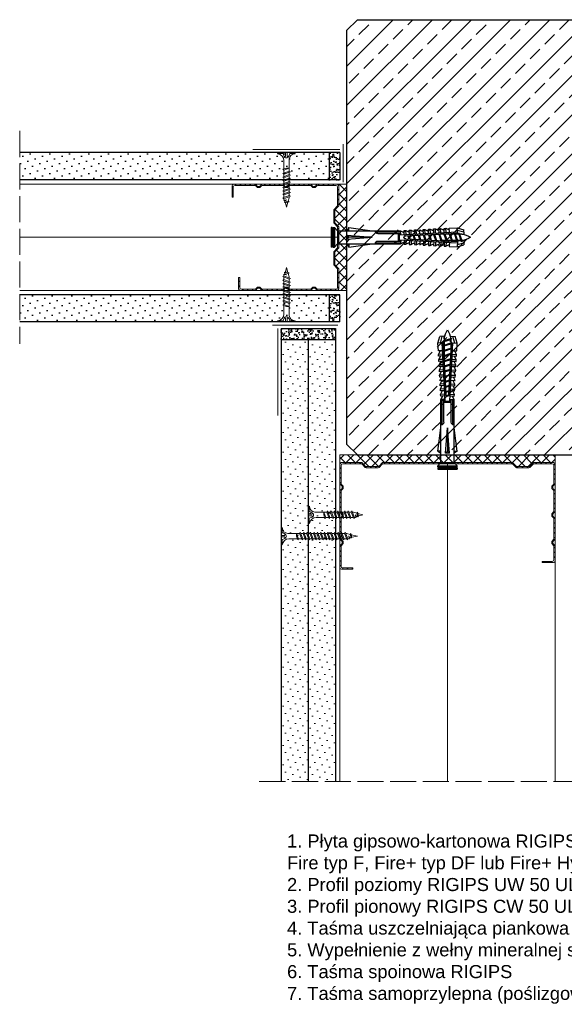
# Model space of a CAD drawing. Header units: millimetres. Extents: x 1245 to 3300, y 237 to 1534.
# Tile 4 of 16: x 1245 to 1495, y 1072 to 1524. Entities that reach past the tile are written whole.
import ezdxf

# ---------------------------------------------------------------- set-up
doc = ezdxf.new("R2010")
doc.units = ezdxf.units.MM
doc.linetypes.add('ACAD_ISO02W100', pattern=[15, 12, -3])
for name, color, linetype, lineweight in [('_ISOVER WELNA', 7, 'BATTING', 9), ('_RIGIPS AKCESORIA', 7, 'Continuous', 18), ('_RIGIPS G-K', 7, 'Continuous', 25), ('_RIGIPS PROFIL', 7, 'Continuous', 18), ('KRESKOWANIE', 7, 'Continuous', 9), ('PRZERYWANA', 7, 'ACAD_ISO02W100', 9)]:
    doc.layers.add(name, color=color, linetype=linetype, lineweight=lineweight)
doc.styles.get("Standard").update_dxf_attribs({"font": 'arial.ttf'})
doc.linetypes.add('BATTING', pattern='A,0.00254,-2.54,[134,ltypeshp.shx,S=2.54,R=0,X=-2.54,Y=0],-5.08,[134,ltypeshp.shx,S=2.54,R=180,X=2.54,Y=0],-2.54', length=10.16254)

# ---------------------------------------------------------------- blocks, each defined once
blk = doc.blocks.new('TN 25')
at = {"layer": '_RIGIPS AKCESORIA'}
for p, q in [((0, -0.84), (0, 7.16)), ((0, 7.16), (0.46, 7.16)), ((0.46, 4.78), (0, 4.78)), ((0.46, 7.16), (0.46, 4.78)), ((8.47, 4.46), (8.79, 5)), ((8.79, 5), (9.93, 2.01)), ((10.1, 4.46), (10.41, 5)), ((10.41, 5), (11.56, 2.01)), ((11.67, 4.46), (11.99, 5)), ((11.99, 5), (13.14, 2.01)), ((13.21, 4.46), (13.52, 5)), ((13.52, 5), (14.67, 2.01)), ((14.8, 4.46), (15.12, 5)), ((15.12, 5), (16.26, 2.01)), ((16.42, 4.46), (16.73, 5)), ((16.73, 5), (17.88, 2.01)), ((17.99, 4.46), (18.31, 5)), ((18.31, 5), (19.45, 2.01)), ((19.68, 4.46), (20, 5)), ((20, 5), (21.14, 2.01)), ((0, 3.5), (1.77, 3.5)), ((0, 2.83), (1.77, 2.83)), ((0.46, 1.64), (0, 1.64)), ((0.46, -0.84), (0.46, 1.64)), ((1.77, 3.5), (1.77, 4.2)), ((1.77, 2.83), (1.77, 2.18)), ((3.02, 4.46), (8.47, 4.46)), ((7.49, 2.01), (3.55, 2.01)), ((7.12, 4.46), (7.12, 3.18)), ((8.03, 2.01), (7.12, 4.46)), ((7.12, 3.18), (7.65, 1.53)), ((7.65, 1.53), (8.03, 2.01)), ((9.41, 2.01), (8.03, 2.01)), ((9.61, 1.51), (8.47, 4.46)), ((9, 4.46), (10.1, 4.46)), ((9.93, 2.01), (9.61, 1.51)), ((11.04, 2.01), (9.93, 2.01)), ((11.23, 1.51), (10.1, 4.46)), ((10.62, 4.46), (11.67, 4.46)), ((11.56, 2.01), (11.23, 1.51)), ((12.61, 2.01), (11.56, 2.01)), ((12.81, 1.51), (11.67, 4.46)), ((12.2, 4.46), (13.21, 4.46)), ((13.14, 2.01), (12.81, 1.51)), ((14.15, 2.01), (13.14, 2.01)), ((14.34, 1.51), (13.21, 4.46)), ((13.73, 4.46), (14.8, 4.46)), ((14.67, 2.01), (14.34, 1.51)), ((15.74, 2.01), (14.67, 2.01)), ((15.94, 1.51), (14.8, 4.46)), ((15.33, 4.46), (16.42, 4.46)), ((16.26, 2.01), (15.94, 1.51)), ((17.36, 2.01), (16.26, 2.01)), ((17.55, 1.51), (16.42, 4.46)), ((16.94, 4.46), (17.99, 4.46)), ((17.88, 2.01), (17.55, 1.51)), ((18.93, 2.01), (17.88, 2.01)), ((19.13, 1.51), (17.99, 4.46)), ((18.52, 4.46), (19.68, 4.46)), ((19.45, 2.01), (19.13, 1.51)), ((19.45, 2.01), (20.62, 2.01)), ((20.82, 1.51), (19.68, 4.46)), ((20.21, 4.46), (20.7, 4.46)), ((20.7, 4.46), (22.28, 3.98)), ((21.14, 2.01), (20.82, 1.51)), ((21.14, 2.01), (21.81, 2.12)), ((21.85, 1.83), (21.67, 3.28)), ((21.67, 3.28), (22.14, 2.4)), ((22.14, 2.4), (21.85, 1.83)), ((22.7, 2.36), (22.14, 2.4)), ((22.28, 3.98), (22.56, 4.37)), ((22.7, 2.36), (22.28, 3.98)), ((22.56, 4.37), (23.03, 2.71)), ((23.03, 2.71), (22.7, 2.36)), ((22.71, 3.85), (25, 3.24)), ((25, 3.24), (23.03, 2.71)), ((0, -0.84), (0.46, -0.84))]:
    blk.add_line(p, q, dxfattribs=at)
for centre, major_axis, ratio, start_param, end_param in [((3.09, 7.67), (0.17, 3.2), 0.826134, 1.773653, 3.180586), ((-0.04, 0.9), (0, 3.93), 0.848176, -0.720942, -0.151112), ((3.37, -1.57), (0.28, 3.57), 0.832181, 0.035984, 1.430787), ((-2.73, 15.91), (0, 14.76), 0.848176, 3.399396, 3.475072), ((0.59, 4.62), (0, 2.81), 0.848176, 3.475072, 3.862535), ((1.66, 3.18), (0, 0.895), 0.848176, -1.552777, -0.720942), ((1.66, 3.18), (0, 0.895), 0.848176, 3.862535, 4.730408)]:
    blk.add_ellipse(centre, major_axis=major_axis, ratio=ratio, start_param=start_param, end_param=end_param, dxfattribs=at)
blk = doc.blocks.new('CW 50 ULTRASTIL')
h = blk.add_hatch()
h.set_pattern_fill('ANSI31', color=256, scale=0.5, style=0)
h.paths.add_polyline_path([(28.56, 40.65, -0.198912), (28.71, 41), (30.21, 42.51, 0.198912), (30.36, 42.86), (30.36, 48.45, 0.198912), (30.21, 48.8), (28.71, 50.31, -0.198912), (28.56, 50.66), (28.56, 59.85, -0.198912), (28.71, 60.2), (30.21, 61.71, 0.198912), (30.36, 62.06), (30.36, 67.65, 0.198912), (30.21, 68), (28.71, 69.51, -0.198912), (28.56, 69.86), (28.56, 78.31, -0.414214), (29.36, 79.11), (37.68, 79.11, -0.198912), (38.04, 78.96), (38.74, 78.25, 0.198912), (39.1, 78.11), (39.68, 78.11, 0.198912), (40.04, 78.25), (40.74, 78.96, -0.198912), (41.1, 79.11), (50.38, 79.11, -0.198912), (50.74, 78.96), (51.44, 78.25, 0.198912), (51.8, 78.11), (52.38, 78.11, 0.198912), (52.74, 78.25), (53.44, 78.96, -0.198912), (53.8, 79.11), (63.08, 79.11, -0.198912), (63.44, 78.96), (64.14, 78.25, 0.198912), (64.5, 78.11), (65.08, 78.11, 0.198912), (65.44, 78.25), (66.14, 78.96, -0.198912), (66.5, 79.11), (75.66, 79.11, -0.414214), (76.46, 78.31), (76.46, 73.66), (77.01, 73.66), (77.01, 78.86, 0.414214), (76.21, 79.66), (66.5, 79.66, 0.198912), (66.14, 79.51), (65.44, 78.8, -0.198912), (65.08, 78.66), (64.5, 78.66, -0.198912), (64.14, 78.8), (63.44, 79.51, 0.198912), (63.08, 79.66), (53.8, 79.66, 0.198912), (53.44, 79.51), (52.74, 78.8, -0.198912), (52.38, 78.66), (51.8, 78.66, -0.198912), (51.44, 78.8), (50.74, 79.51, 0.198912), (50.38, 79.66), (41.1, 79.66, 0.198912), (40.74, 79.51), (40.04, 78.8, -0.198912), (39.68, 78.66), (39.1, 78.66, -0.198912), (38.74, 78.8), (38.04, 79.51, 0.198912), (37.68, 79.66), (28.81, 79.66, 0.414214), (28.01, 78.86), (28.01, 69.86, 0.198912), (28.16, 69.51), (29.66, 68, -0.198912), (29.81, 67.65), (29.81, 62.06, -0.198912), (29.66, 61.71), (28.16, 60.2, 0.198912), (28.01, 59.85), (28.01, 50.66, 0.198912), (28.16, 50.31), (29.66, 48.8, -0.198912), (29.81, 48.45), (29.81, 42.86, -0.198912), (29.66, 42.51), (28.16, 41, 0.198912), (28.01, 40.65), (28.01, 31.66, 0.414214), (28.81, 30.86), (37.68, 30.86, 0.198912), (38.04, 31), (38.74, 31.71, -0.198912), (39.1, 31.86), (39.68, 31.86, -0.198912), (40.04, 31.71), (40.74, 31, 0.198912), (41.1, 30.86), (50.38, 30.86, 0.198912), (50.74, 31), (51.44, 31.71, -0.198912), (51.8, 31.86), (52.38, 31.86, -0.198912), (52.74, 31.71), (53.44, 31, 0.198912), (53.8, 30.86), (63.08, 30.86, 0.198912), (63.44, 31), (64.14, 31.71, -0.198912), (64.5, 31.86), (65.08, 31.86, -0.198912), (65.44, 31.71), (66.14, 31, 0.198912), (66.5, 30.86), (73.21, 30.86, 0.414214), (74.01, 31.66), (74.01, 36.86), (73.46, 36.86), (73.46, 32.21, -0.414214), (72.66, 31.41), (66.5, 31.41, -0.198912), (66.14, 31.55), (65.44, 32.26, 0.198912), (65.08, 32.41), (64.5, 32.41, 0.198912), (64.14, 32.26), (63.44, 31.55, -0.198912), (63.08, 31.41), (53.8, 31.41, -0.198912), (53.44, 31.55), (52.74, 32.26, 0.198912), (52.38, 32.41), (51.8, 32.41, 0.198912), (51.44, 32.26), (50.74, 31.55, -0.198912), (50.38, 31.41), (41.1, 31.41, -0.198912), (40.74, 31.55), (40.04, 32.26, 0.198912), (39.68, 32.41), (39.1, 32.41, 0.198912), (38.74, 32.26), (38.04, 31.55, -0.198912), (37.68, 31.41), (29.36, 31.41, -0.414214), (28.56, 32.21)])
at = {"layer": '_RIGIPS PROFIL'}
for p, q in [((28.01, 78.86), (28.01, 69.86)), ((28.56, 78.31), (28.56, 69.86)), ((37.68, 79.66), (28.81, 79.66)), ((37.68, 79.11), (29.36, 79.11)), ((38.04, 79.51), (38.74, 78.8)), ((38.04, 78.96), (38.74, 78.25)), ((39.68, 78.66), (39.1, 78.66)), ((39.68, 78.11), (39.1, 78.11)), ((40.74, 79.51), (40.04, 78.8)), ((40.74, 78.96), (40.04, 78.25)), ((50.38, 79.66), (41.1, 79.66)), ((50.38, 79.11), (41.1, 79.11)), ((50.74, 79.51), (51.44, 78.8)), ((50.74, 78.96), (51.44, 78.25)), ((52.38, 78.66), (51.8, 78.66)), ((52.38, 78.11), (51.8, 78.11)), ((53.44, 79.51), (52.74, 78.8)), ((53.44, 78.96), (52.74, 78.25)), ((53.8, 79.66), (63.08, 79.66)), ((53.8, 79.11), (63.08, 79.11)), ((63.44, 79.51), (64.14, 78.8)), ((63.44, 78.96), (64.14, 78.25)), ((65.08, 78.66), (64.5, 78.66)), ((65.08, 78.11), (64.5, 78.11)), ((66.14, 79.51), (65.44, 78.8)), ((66.14, 78.96), (65.44, 78.25)), ((76.21, 79.66), (66.5, 79.66)), ((75.66, 79.11), (66.5, 79.11)), ((76.46, 73.66), (76.46, 78.31)), ((77.01, 73.66), (77.01, 78.86)), ((76.46, 73.66), (77.01, 73.66)), ((29.66, 68), (28.16, 69.51)), ((30.21, 68), (28.71, 69.51)), ((29.81, 67.65), (29.81, 62.06)), ((30.36, 67.65), (30.36, 62.06)), ((28.01, 59.85), (28.01, 50.66)), ((29.66, 61.71), (28.16, 60.2)), ((28.56, 59.85), (28.56, 50.66)), ((30.21, 61.71), (28.71, 60.2)), ((29.66, 48.8), (28.16, 50.31)), ((30.21, 48.8), (28.71, 50.31)), ((29.81, 42.86), (29.81, 48.45)), ((30.36, 42.86), (30.36, 48.45)), ((29.66, 42.51), (28.16, 41)), ((30.21, 42.51), (28.71, 41)), ((28.01, 31.66), (28.01, 40.65)), ((28.56, 32.21), (28.56, 40.65)), ((73.46, 36.86), (73.46, 32.21)), ((73.46, 36.86), (74.01, 36.86)), ((74.01, 36.86), (74.01, 31.66)), ((38.04, 31.55), (38.74, 32.26)), ((38.04, 31), (38.74, 31.71)), ((39.68, 32.41), (39.1, 32.41)), ((39.68, 31.86), (39.1, 31.86)), ((40.74, 31.55), (40.04, 32.26)), ((40.74, 31), (40.04, 31.71)), ((50.74, 31.55), (51.44, 32.26)), ((50.74, 31), (51.44, 31.71)), ((52.38, 32.41), (51.8, 32.41)), ((52.38, 31.86), (51.8, 31.86)), ((53.44, 31.55), (52.74, 32.26)), ((53.44, 31), (52.74, 31.71)), ((63.44, 31.55), (64.14, 32.26)), ((63.44, 31), (64.14, 31.71)), ((65.08, 32.41), (64.5, 32.41)), ((65.08, 31.86), (64.5, 31.86)), ((66.14, 31.55), (65.44, 32.26)), ((66.14, 31), (65.44, 31.71)), ((37.68, 30.86), (28.81, 30.86)), ((37.68, 31.41), (29.36, 31.41)), ((50.38, 31.41), (41.1, 31.41)), ((50.38, 30.86), (41.1, 30.86)), ((53.8, 31.41), (63.08, 31.41)), ((53.8, 30.86), (63.08, 30.86)), ((72.66, 31.41), (66.5, 31.41)), ((73.21, 30.86), (66.5, 30.86))]:
    blk.add_line(p, q, dxfattribs=at)
for centre, radius, start, end in [((28.81, 78.86), 0.8, 90, 180), ((29.36, 78.31), 0.8, 90, 180), ((37.68, 79.16), 0.5, 45, 90), ((37.68, 78.61), 0.5, 45, 90), ((39.1, 79.16), 0.5, 225, 270), ((39.1, 78.61), 0.5, 225, 270), ((39.68, 79.16), 0.5, 270, 315), ((39.68, 78.61), 0.5, 270, 315), ((41.1, 79.16), 0.5, 90, 135), ((41.1, 78.61), 0.5, 90, 135), ((50.38, 79.16), 0.5, 45, 90), ((50.38, 78.61), 0.5, 45, 90), ((51.8, 79.16), 0.5, 225, 270), ((51.8, 78.61), 0.5, 225, 270), ((52.38, 79.16), 0.5, 270, 315), ((52.38, 78.61), 0.5, 270, 315), ((53.8, 79.16), 0.5, 90, 135), ((53.8, 78.61), 0.5, 90, 135), ((63.08, 79.16), 0.5, 45, 90), ((63.08, 78.61), 0.5, 45, 90), ((64.5, 79.16), 0.5, 225, 270), ((64.5, 78.61), 0.5, 225, 270), ((65.08, 79.16), 0.5, 270, 315), ((65.08, 78.61), 0.5, 270, 315), ((66.5, 79.16), 0.5, 90, 135), ((66.5, 78.61), 0.5, 90, 135), ((75.66, 78.31), 0.8, 0, 90), ((76.21, 78.86), 0.8, 0, 90), ((28.51, 69.86), 0.5, 180, 225), ((29.06, 69.86), 0.5, 180, 225), ((29.31, 67.65), 0.5, 0, 45), ((29.86, 67.65), 0.5, 0, 45), ((28.51, 59.85), 0.5, 135, 180), ((29.06, 59.85), 0.5, 135, 180), ((29.31, 62.06), 0.5, 315, 0), ((29.86, 62.06), 0.5, 315, 0), ((28.51, 50.66), 0.5, 180, 225), ((29.06, 50.66), 0.5, 180, 225), ((29.31, 48.45), 0.5, 0, 45), ((29.86, 48.45), 0.5, 0, 45), ((28.51, 40.65), 0.5, 135, 180), ((29.06, 40.65), 0.5, 135, 180), ((29.31, 42.86), 0.5, 315, 0), ((29.86, 42.86), 0.5, 315, 0), ((29.36, 32.21), 0.8, 180, 270), ((39.1, 31.91), 0.5, 90, 135), ((39.1, 31.36), 0.5, 90, 135), ((39.68, 31.91), 0.5, 45, 90), ((39.68, 31.36), 0.5, 45, 90), ((51.8, 31.91), 0.5, 90, 135), ((51.8, 31.36), 0.5, 90, 135), ((52.38, 31.91), 0.5, 45, 90), ((52.38, 31.36), 0.5, 45, 90), ((64.5, 31.91), 0.5, 90, 135), ((64.5, 31.36), 0.5, 90, 135), ((65.08, 31.91), 0.5, 45, 90), ((65.08, 31.36), 0.5, 45, 90), ((72.66, 32.21), 0.8, 270, 0), ((28.81, 31.66), 0.8, 180, 270), ((37.68, 31.91), 0.5, 270, 315), ((37.68, 31.36), 0.5, 270, 315), ((41.1, 31.91), 0.5, 225, 270), ((41.1, 31.36), 0.5, 225, 270), ((50.38, 31.91), 0.5, 270, 315), ((50.38, 31.36), 0.5, 270, 315), ((53.8, 31.91), 0.5, 225, 270), ((53.8, 31.36), 0.5, 225, 270), ((63.08, 31.91), 0.5, 270, 315), ((63.08, 31.36), 0.5, 270, 315), ((66.5, 31.91), 0.5, 225, 270), ((66.5, 31.36), 0.5, 225, 270), ((73.21, 31.66), 0.8, 270, 0)]:
    blk.add_arc(centre, radius, start, end, dxfattribs=at)
blk = doc.blocks.new('kolek rozprezny komplet 60')
for p, q in [((390.66, 217.01), (390.76, 218.91)), ((393.75, 218.75), (390.71, 217.96)), ((393.81, 219.85), (390.76, 218.91)), ((392.67, 216.95), (393.04, 217.45)), ((393.07, 216.95), (393.04, 217.45)), ((393.68, 217.35), (393.81, 219.85)), ((417.38, 216.11), (393.68, 217.35)), ((420.47, 216.55), (393.71, 217.95)), ((397.41, 219.66), (393.81, 219.85)), ((394.67, 216.95), (394.92, 217.29)), ((395.07, 216.95), (395.05, 217.28)), ((397.31, 217.76), (397.41, 219.66)), ((397.67, 217.14), (397.71, 217.74)), ((399, 219.58), (397.82, 218.98)), ((398.47, 217.1), (398.5, 217.7)), ((398.9, 217.68), (399, 219.58)), ((399.8, 219.54), (399, 219.58)), ((399.7, 217.64), (399.8, 219.54)), ((400.07, 217.02), (400.1, 217.62)), ((401.4, 219.45), (400.22, 218.85)), ((400.87, 216.98), (400.9, 217.58)), ((401.3, 217.56), (401.4, 219.45)), ((402.2, 219.41), (401.4, 219.45)), ((402.1, 217.51), (402.2, 219.41)), ((402.47, 216.89), (402.5, 217.49)), ((403.8, 219.33), (402.61, 218.72)), ((403.27, 216.85), (403.3, 217.45)), ((403.7, 217.43), (403.8, 219.33)), ((404.6, 219.29), (403.8, 219.33)), ((404.5, 217.39), (404.6, 219.29)), ((404.86, 216.77), (404.9, 217.37)), ((406.19, 219.2), (405.01, 218.6)), ((405.66, 216.73), (405.69, 217.32)), ((406.09, 217.3), (406.19, 219.2)), ((406.99, 219.16), (406.19, 219.2)), ((406.89, 217.26), (406.99, 219.16)), ((407.26, 216.64), (407.29, 217.24)), ((408.59, 219.08), (407.41, 218.47)), ((408.06, 216.6), (408.09, 217.2)), ((408.49, 217.18), (408.59, 219.08)), ((409.39, 219.03), (408.59, 219.08)), ((409.29, 217.14), (409.39, 219.03)), ((410.99, 218.95), (409.8, 218.35)), ((410.89, 217.05), (410.99, 218.95)), ((412.59, 218.87), (411.4, 218.26)), ((412.49, 216.97), (412.59, 218.87)), ((413.38, 218.82), (412.59, 218.87)), ((413.28, 216.93), (413.38, 218.82)), ((414.98, 218.74), (413.8, 218.14)), ((414.88, 216.84), (414.98, 218.74)), ((415.78, 218.7), (414.98, 218.74)), ((415.68, 216.8), (415.78, 218.7)), ((417.38, 218.62), (416.2, 218.01)), ((417.28, 216.72), (417.38, 218.62)), ((418.18, 218.57), (417.38, 218.62)), ((418.08, 216.68), (418.18, 218.57)), ((419.78, 218.49), (418.59, 217.89)), ((419.68, 216.59), (419.78, 218.49)), ((431.37, 217.95), (419.75, 217.95)), ((448.67, 218.45), (419.77, 218.45)), ((443.47, 219.95), (432.8, 218.45)), ((443.47, 218.45), (443.47, 219.95)), ((443.47, 219.95), (444.34, 218.45)), ((450.17, 219.95), (448.67, 218.45)), ((448.67, 218.45), (448.67, 212.45)), ((450.17, 219.95), (450.17, 210.95)), ((450.67, 219.95), (450.17, 219.95)), ((450.67, 219.95), (450.67, 210.95)), ((450.67, 219.35), (451.17, 219.95)), ((451.17, 219.95), (451.67, 219.95)), ((451.17, 219.95), (451.17, 210.95)), ((451.67, 219.95), (451.67, 210.95)), ((393.15, 216.88), (390.66, 217.01)), ((393.15, 214.02), (390.66, 213.89)), ((390.66, 213.89), (390.76, 211.99)), ((393.75, 212.15), (390.71, 212.94)), ((391.67, 216.95), (392.67, 216.95)), ((392.67, 216.95), (391.67, 213.95)), ((391.67, 213.95), (391.71, 213.45)), ((391.71, 213.45), (392.07, 213.95)), ((392.67, 216.95), (392.07, 213.95)), ((393.07, 216.95), (392.07, 213.95)), ((392.07, 213.95), (393.67, 213.95)), ((393.07, 216.95), (394.67, 216.95)), ((394.67, 216.95), (393.67, 213.95)), ((393.67, 213.95), (393.7, 213.55)), ((417.38, 214.79), (393.68, 213.55)), ((393.68, 213.55), (393.81, 211.05)), ((420.47, 214.35), (393.71, 212.95)), ((393.78, 213.55), (394.07, 213.95)), ((394.67, 216.95), (394.07, 213.95)), ((395.07, 216.95), (394.07, 213.95)), ((394.07, 213.95), (396.07, 213.95)), ((395.07, 216.95), (397.07, 216.95)), ((397.07, 216.95), (396.07, 213.95)), ((396.07, 213.95), (396.09, 213.67)), ((396.28, 213.68), (396.47, 213.95)), ((397.07, 216.95), (396.47, 213.95)), ((397.47, 216.95), (396.47, 213.95)), ((396.47, 213.95), (398.47, 213.95)), ((397.07, 216.95), (397.23, 217.17)), ((397.31, 213.14), (397.41, 211.24)), ((397.47, 216.95), (397.46, 217.16)), ((397.47, 216.95), (399.47, 216.95)), ((397.67, 213.76), (397.71, 213.16)), ((399.47, 216.95), (398.47, 213.95)), ((398.47, 213.95), (398.48, 213.8)), ((398.47, 213.8), (398.5, 213.2)), ((398.77, 213.81), (398.87, 213.95)), ((399.47, 216.95), (398.87, 213.95)), ((399.87, 216.95), (398.87, 213.95)), ((398.87, 213.95), (400.87, 213.95)), ((398.9, 213.22), (399, 211.32)), ((399.47, 216.95), (399.55, 217.05)), ((399.7, 213.26), (399.8, 211.36)), ((399.87, 216.95), (399.87, 217.03)), ((399.87, 216.95), (401.38, 216.95)), ((400.07, 213.88), (400.1, 213.28)), ((401.87, 216.92), (400.87, 213.95)), ((400.87, 213.95), (400.88, 213.92)), ((400.87, 213.92), (400.9, 213.32)), ((401.87, 216.92), (401.27, 213.95)), ((402.26, 216.9), (401.27, 213.95)), ((401.27, 213.95), (401.38, 213.95)), ((401.27, 213.94), (401.27, 213.95)), ((401.3, 213.35), (401.4, 211.45)), ((402.1, 213.39), (402.2, 211.49)), ((402.47, 214.01), (402.5, 213.41)), ((403.27, 214.05), (403.3, 213.45)), ((404.22, 216.8), (403.31, 214.05)), ((404.24, 216.8), (403.7, 214.07)), ((403.7, 213.47), (403.8, 211.57)), ((404.62, 216.78), (403.72, 214.07)), ((404.5, 213.51), (404.6, 211.62)), ((404.86, 214.13), (404.9, 213.53)), ((405.66, 214.17), (405.69, 213.58)), ((406.58, 216.68), (405.75, 214.18)), ((406.09, 213.6), (406.19, 211.7)), ((406.62, 216.68), (406.12, 214.2)), ((406.98, 216.66), (406.16, 214.2)), ((406.89, 213.64), (406.99, 211.74)), ((407.26, 214.26), (407.29, 213.66)), ((408.06, 214.3), (408.09, 213.7)), ((408.94, 216.55), (408.19, 214.31)), ((408.49, 213.72), (408.59, 211.82)), ((408.99, 216.55), (408.55, 214.33)), ((409.34, 216.53), (408.6, 214.33)), ((409.29, 213.76), (409.39, 211.87)), ((409.66, 216.52), (409.69, 217.12)), ((409.66, 214.38), (409.69, 213.79)), ((410.46, 216.47), (410.49, 217.07)), ((410.46, 214.43), (410.49, 213.83)), ((411.3, 216.43), (410.64, 214.44)), ((410.89, 213.85), (410.99, 211.95)), ((411.37, 216.43), (410.98, 214.45)), ((411.69, 216.41), (411.04, 214.46)), ((412.05, 216.39), (412.09, 216.99)), ((412.05, 214.51), (412.09, 213.91)), ((412.49, 213.93), (412.59, 212.03)), ((412.85, 216.35), (412.89, 216.95)), ((412.85, 214.55), (412.89, 213.95)), ((413.66, 216.31), (413.08, 214.56)), ((413.28, 213.97), (413.38, 212.08)), ((413.75, 216.3), (413.4, 214.58)), ((414.05, 216.29), (413.49, 214.58)), ((414.98, 212.16), (413.8, 212.76)), ((414.45, 216.27), (414.48, 216.86)), ((414.45, 214.64), (414.48, 214.04)), ((414.88, 214.06), (414.98, 212.16)), ((415.25, 216.22), (415.28, 216.82)), ((415.25, 214.68), (415.28, 214.08)), ((416.02, 216.18), (415.52, 214.69)), ((415.68, 214.1), (415.78, 212.2)), ((416.12, 216.18), (415.83, 214.71)), ((416.41, 216.16), (415.93, 214.71)), ((417.38, 212.29), (416.2, 212.89)), ((417.28, 214.18), (417.38, 212.29)), ((418.22, 215.58), (418.01, 214.95)), ((418.08, 214.22), (418.18, 212.33)), ((419.78, 212.41), (418.59, 213.01)), ((419.68, 214.31), (419.78, 212.41)), ((430.17, 217.15), (419.71, 217.15)), ((430.17, 213.75), (419.71, 213.75)), ((431.37, 212.95), (419.75, 212.95)), ((420.47, 217.15), (420.47, 213.75)), ((420.67, 217.15), (420.67, 213.75)), ((420.87, 217.15), (420.87, 213.75)), ((444.34, 216.37), (432.8, 215.45)), ((432.8, 215.45), (443.47, 215.45)), ((444.34, 214.53), (432.8, 215.45)), ((444.34, 216.37), (443.47, 215.45)), ((444.34, 214.53), (443.47, 215.45)), ((444.34, 214.53), (444.34, 216.37)), ((448.67, 216.95), (448.67, 213.95)), ((393.81, 211.05), (390.76, 211.99)), ((397.41, 211.24), (393.81, 211.05)), ((399, 211.32), (397.82, 211.93)), ((399.8, 211.36), (399, 211.32)), ((401.4, 211.45), (400.22, 212.05)), ((402.2, 211.49), (401.4, 211.45)), ((403.8, 211.57), (402.61, 212.18)), ((404.6, 211.62), (403.8, 211.57)), ((406.19, 211.7), (405.01, 212.3)), ((406.99, 211.74), (406.19, 211.7)), ((408.59, 211.82), (407.41, 212.43)), ((409.39, 211.87), (408.59, 211.82)), ((410.99, 211.95), (409.8, 212.55)), ((412.59, 212.03), (411.4, 212.64)), ((413.38, 212.08), (412.59, 212.03)), ((415.78, 212.2), (414.98, 212.16)), ((418.18, 212.33), (417.38, 212.29)), ((448.67, 212.45), (419.77, 212.45)), ((443.47, 210.95), (432.8, 212.45)), ((443.47, 212.45), (443.47, 210.95)), ((443.47, 210.95), (444.34, 212.45)), ((450.17, 210.95), (448.67, 212.45)), ((450.67, 210.95), (450.17, 210.95)), ((450.67, 211.55), (451.17, 210.95)), ((451.17, 210.95), (451.67, 210.95))]:
    blk.add_line(p, q)
for centre, radius, start, end in [((393.65, 216.85), 0.5, 87, 177), ((397.68, 219.24), 0.3, 177, 297), ((400.08, 219.12), 0.3, 177, 297), ((402.48, 218.99), 0.3, 177, 297), ((404.87, 218.87), 0.3, 177, 297), ((407.27, 218.74), 0.3, 177, 297), ((409.67, 218.61), 0.3, 177, 297), ((411.27, 218.53), 0.3, 177, 297), ((413.66, 218.41), 0.3, 177, 297), ((416.06, 218.28), 0.3, 177, 297), ((418.46, 218.15), 0.3, 177, 297), ((422.67, 216.95), 1, 90, 168.463), ((430.17, 218.45), 1.3, 270, 0), ((393.41, 206.24), 10.85, 99.2038, 121.9083), ((393.41, 224.66), 10.85, 238.0917, 260.7962), ((393.65, 214.05), 0.5, 183, 273), ((411.27, 212.37), 0.3, 63, 183), ((413.66, 212.5), 0.3, 63, 183), ((416.06, 212.62), 0.3, 63, 183), ((417.55, 215.45), 0.682, 255.8604, 104.1386), ((418.46, 212.75), 0.3, 63, 183), ((422.67, 213.95), 1, 191.537, 270), ((430.17, 212.45), 1.3, 0, 90), ((397.68, 211.66), 0.3, 63, 183), ((400.08, 211.78), 0.3, 63, 183), ((402.48, 211.91), 0.3, 63, 183), ((404.87, 212.03), 0.3, 63, 183), ((407.27, 212.16), 0.3, 63, 183), ((409.67, 212.29), 0.3, 63, 183)]:
    blk.add_arc(centre, radius, start, end)
blk = doc.blocks.new('TN 35')
at = {"layer": '_RIGIPS AKCESORIA'}
for p, q in [((0, -0.84), (0, 7.16)), ((0, 7.16), (0.46, 7.16)), ((0.46, 4.78), (0, 4.78)), ((0.46, 7.16), (0.46, 4.78)), ((8.47, 4.46), (8.79, 5)), ((8.79, 5), (9.93, 2.01)), ((10.1, 4.46), (10.41, 5)), ((10.41, 5), (11.56, 2.01)), ((11.67, 4.46), (11.99, 5)), ((11.99, 5), (13.14, 2.01)), ((13.21, 4.46), (13.52, 5)), ((13.52, 5), (14.67, 2.01)), ((14.8, 4.46), (15.12, 5)), ((15.12, 5), (16.26, 2.01)), ((16.42, 4.46), (16.73, 5)), ((16.73, 5), (17.88, 2.01)), ((17.99, 4.46), (18.31, 5)), ((18.31, 5), (19.45, 2.01)), ((19.57, 4.46), (19.88, 5)), ((19.88, 5), (21.03, 2.01)), ((21.14, 4.46), (21.46, 5)), ((21.46, 5), (22.6, 2.01)), ((22.72, 4.46), (23.03, 5)), ((23.03, 5), (24.18, 2.01)), ((24.29, 4.46), (24.61, 5)), ((24.61, 5), (25.75, 2.01)), ((25.87, 4.46), (26.18, 5)), ((26.18, 5), (27.33, 2.01)), ((27.44, 4.46), (27.76, 5)), ((27.76, 5), (28.9, 2.01)), ((29.13, 4.46), (29.45, 5)), ((29.45, 5), (30.59, 2.01)), ((0, 3.5), (1.77, 3.5)), ((0, 2.83), (1.77, 2.83)), ((0.46, 1.64), (0, 1.64)), ((0.46, -0.84), (0.46, 1.64)), ((1.77, 3.5), (1.77, 4.2)), ((1.77, 2.83), (1.77, 2.18)), ((3.02, 4.46), (8.47, 4.46)), ((7.49, 2.01), (3.55, 2.01)), ((7.12, 4.46), (7.12, 3.18)), ((8.03, 2.01), (7.12, 4.46)), ((7.12, 3.18), (7.65, 1.53)), ((7.65, 1.53), (8.03, 2.01)), ((9.41, 2.01), (8.03, 2.01)), ((9.61, 1.51), (8.47, 4.46)), ((9, 4.46), (10.1, 4.46)), ((9.93, 2.01), (9.61, 1.51)), ((11.04, 2.01), (9.93, 2.01)), ((11.23, 1.51), (10.1, 4.46)), ((10.62, 4.46), (11.67, 4.46)), ((11.56, 2.01), (11.23, 1.51)), ((12.61, 2.01), (11.56, 2.01)), ((12.81, 1.51), (11.67, 4.46)), ((12.2, 4.46), (13.21, 4.46)), ((13.14, 2.01), (12.81, 1.51)), ((14.15, 2.01), (13.14, 2.01)), ((14.34, 1.51), (13.21, 4.46)), ((13.73, 4.46), (14.8, 4.46)), ((14.67, 2.01), (14.34, 1.51)), ((15.74, 2.01), (14.67, 2.01)), ((15.94, 1.51), (14.8, 4.46)), ((15.33, 4.46), (16.42, 4.46)), ((16.26, 2.01), (15.94, 1.51)), ((17.36, 2.01), (16.26, 2.01)), ((17.55, 1.51), (16.42, 4.46)), ((16.94, 4.46), (17.99, 4.46)), ((17.88, 2.01), (17.55, 1.51)), ((18.93, 2.01), (17.84, 2.01)), ((19.13, 1.51), (17.99, 4.46)), ((18.52, 4.46), (19.57, 4.46)), ((19.45, 2.01), (19.13, 1.51)), ((20.51, 2.01), (19.41, 2.01)), ((20.7, 1.51), (19.57, 4.46)), ((20.09, 4.46), (21.14, 4.46)), ((21.03, 2.01), (20.7, 1.51)), ((22.08, 2.01), (20.99, 2.01)), ((22.28, 1.51), (21.14, 4.46)), ((21.67, 4.46), (22.72, 4.46)), ((22.6, 2.01), (22.28, 1.51)), ((23.66, 2.01), (22.56, 2.01)), ((23.85, 1.51), (22.72, 4.46)), ((23.24, 4.46), (24.29, 4.46)), ((24.18, 2.01), (23.85, 1.51)), ((25.23, 2.01), (24.14, 2.01)), ((25.43, 1.51), (24.29, 4.46)), ((24.81, 4.46), (25.87, 4.46)), ((25.75, 2.01), (25.43, 1.51)), ((26.81, 2.01), (25.71, 2.01)), ((27, 1.51), (25.87, 4.46)), ((26.39, 4.46), (27.44, 4.46)), ((27.33, 2.01), (27, 1.51)), ((28.38, 2.01), (27.33, 2.01)), ((28.58, 1.51), (27.44, 4.46)), ((27.96, 4.46), (29.13, 4.46)), ((28.9, 2.01), (28.58, 1.51)), ((28.9, 2.01), (30.07, 2.01)), ((30.27, 1.51), (29.13, 4.46)), ((29.65, 4.46), (30.15, 4.46)), ((30.15, 4.46), (31.73, 3.98)), ((30.59, 2.01), (30.27, 1.51)), ((30.59, 2.01), (31.26, 2.12)), ((31.3, 1.83), (31.12, 3.28)), ((31.12, 3.28), (31.59, 2.4)), ((31.59, 2.4), (31.3, 1.83)), ((32.15, 2.36), (31.59, 2.4)), ((31.73, 3.98), (32.01, 4.37)), ((32.15, 2.36), (31.73, 3.98)), ((32.01, 4.37), (32.48, 2.71)), ((32.48, 2.71), (32.15, 2.36)), ((32.16, 3.85), (35, 3.24)), ((35, 3.24), (32.48, 2.71)), ((0, -0.84), (0.46, -0.84))]:
    blk.add_line(p, q, dxfattribs=at)
for centre, major_axis, ratio, start_param, end_param in [((3.09, 7.67), (0.17, 3.2), 0.826134, 1.773653, 3.180586), ((-0.04, 0.9), (0, 3.93), 0.848176, -0.720942, -0.151112), ((3.37, -1.57), (0.28, 3.57), 0.832181, 0.035984, 1.430787), ((-2.73, 15.91), (0, 14.76), 0.848176, 3.399396, 3.475072), ((0.59, 4.62), (0, 2.81), 0.848176, 3.475072, 3.862535), ((1.66, 3.18), (0, 0.895), 0.848176, -1.552777, -0.720942), ((1.66, 3.18), (0, 0.895), 0.848176, 3.862535, 4.730408)]:
    blk.add_ellipse(centre, major_axis=major_axis, ratio=ratio, start_param=start_param, end_param=end_param, dxfattribs=at)
blk = doc.blocks.new('CW 100 ULTRASTIL')
h = blk.add_hatch()
h.set_pattern_fill('ANSI31', color=256, scale=0.5, style=0)
h.paths.add_polyline_path([(179.46, 109.85, -0.198912), (179.6, 110.2), (181.11, 111.71, 0.198912), (181.26, 112.06), (181.26, 117.65, 0.198912), (181.11, 118), (179.6, 119.51, -0.198912), (179.46, 119.86), (179.46, 128.31, -0.414214), (180.26, 129.11), (188.58, 129.11, -0.198912), (188.93, 128.96), (189.64, 128.25, 0.198912), (189.99, 128.11), (190.58, 128.11, 0.198912), (190.93, 128.25), (191.64, 128.96, -0.198912), (191.99, 129.11), (201.28, 129.11, -0.198912), (201.63, 128.96), (202.34, 128.25, 0.198912), (202.69, 128.11), (203.28, 128.11, 0.198912), (203.63, 128.25), (204.34, 128.96, -0.198912), (204.69, 129.11), (213.98, 129.11, -0.198912), (214.33, 128.96), (215.04, 128.25, 0.198912), (215.39, 128.11), (215.98, 128.11, 0.198912), (216.33, 128.25), (217.04, 128.96, -0.198912), (217.39, 129.11), (226.56, 129.11, -0.414214), (227.36, 128.31), (227.36, 123.66), (227.91, 123.66), (227.91, 128.86, 0.414214), (227.11, 129.66), (217.39, 129.66, 0.198912), (217.04, 129.51), (216.33, 128.8, -0.198912), (215.98, 128.66), (215.39, 128.66, -0.198912), (215.04, 128.8), (214.33, 129.51, 0.198912), (213.98, 129.66), (204.69, 129.66, 0.198912), (204.34, 129.51), (203.63, 128.8, -0.198912), (203.28, 128.66), (202.69, 128.66, -0.198912), (202.34, 128.8), (201.63, 129.51, 0.198912), (201.28, 129.66), (191.99, 129.66, 0.198912), (191.64, 129.51), (190.93, 128.8, -0.198912), (190.58, 128.66), (189.99, 128.66, -0.198912), (189.64, 128.8), (188.93, 129.51, 0.198912), (188.58, 129.66), (179.71, 129.66, 0.414214), (178.91, 128.86), (178.91, 119.86, 0.198912), (179.05, 119.51), (180.56, 118, -0.198912), (180.71, 117.65), (180.71, 112.06, -0.198912), (180.56, 111.71), (179.05, 110.2, 0.198912), (178.91, 109.85), (178.91, 50.66, 0.198912), (179.05, 50.31), (180.56, 48.8, -0.198912), (180.71, 48.45), (180.71, 42.86, -0.198912), (180.56, 42.51), (179.05, 41, 0.198912), (178.91, 40.65), (178.91, 31.66, 0.414214), (179.71, 30.86), (188.58, 30.86, 0.198912), (188.93, 31), (189.64, 31.71, -0.198912), (189.99, 31.86), (190.58, 31.86, -0.198912), (190.93, 31.71), (191.64, 31, 0.198912), (191.99, 30.86), (201.28, 30.86, 0.198912), (201.63, 31), (202.34, 31.71, -0.198912), (202.69, 31.86), (203.28, 31.86, -0.198912), (203.63, 31.71), (204.34, 31, 0.198912), (204.69, 30.86), (213.98, 30.86, 0.198912), (214.33, 31), (215.04, 31.71, -0.198912), (215.39, 31.86), (215.98, 31.86, -0.198912), (216.33, 31.71), (217.04, 31, 0.198912), (217.39, 30.86), (224.11, 30.86, 0.414214), (224.91, 31.66), (224.91, 36.86), (224.36, 36.86), (224.36, 32.21, -0.414214), (223.56, 31.41), (217.39, 31.41, -0.198912), (217.04, 31.55), (216.33, 32.26, 0.198912), (215.98, 32.41), (215.39, 32.41, 0.198912), (215.04, 32.26), (214.33, 31.55, -0.198912), (213.98, 31.41), (204.69, 31.41, -0.198912), (204.34, 31.55), (203.63, 32.26, 0.198912), (203.28, 32.41), (202.69, 32.41, 0.198912), (202.34, 32.26), (201.63, 31.55, -0.198912), (201.28, 31.41), (191.99, 31.41, -0.198912), (191.64, 31.55), (190.93, 32.26, 0.198912), (190.58, 32.41), (189.99, 32.41, 0.198912), (189.64, 32.26), (188.93, 31.55, -0.198912), (188.58, 31.41), (180.26, 31.41, -0.414214), (179.46, 32.21), (179.46, 40.65, -0.198912), (179.6, 41), (181.11, 42.51, 0.198912), (181.26, 42.86), (181.26, 48.45, 0.198912), (181.11, 48.8), (179.6, 50.31, -0.198912), (179.46, 50.66)])
at = {"layer": '_RIGIPS PROFIL'}
for p, q in [((178.91, 128.86), (178.91, 119.86)), ((179.46, 128.31), (179.46, 119.86)), ((188.58, 129.66), (179.71, 129.66)), ((188.58, 129.11), (180.26, 129.11)), ((188.93, 129.51), (189.64, 128.8)), ((188.93, 128.96), (189.64, 128.25)), ((190.58, 128.66), (189.99, 128.66)), ((190.58, 128.11), (189.99, 128.11)), ((191.64, 129.51), (190.93, 128.8)), ((191.64, 128.96), (190.93, 128.25)), ((201.28, 129.66), (191.99, 129.66)), ((201.28, 129.11), (191.99, 129.11)), ((201.63, 129.51), (202.34, 128.8)), ((201.63, 128.96), (202.34, 128.25)), ((203.28, 128.66), (202.69, 128.66)), ((203.28, 128.11), (202.69, 128.11)), ((204.34, 129.51), (203.63, 128.8)), ((204.34, 128.96), (203.63, 128.25)), ((204.69, 129.66), (213.98, 129.66)), ((204.69, 129.11), (213.98, 129.11)), ((214.33, 129.51), (215.04, 128.8)), ((214.33, 128.96), (215.04, 128.25)), ((215.98, 128.66), (215.39, 128.66)), ((215.98, 128.11), (215.39, 128.11)), ((217.04, 129.51), (216.33, 128.8)), ((217.04, 128.96), (216.33, 128.25)), ((227.11, 129.66), (217.39, 129.66)), ((226.56, 129.11), (217.39, 129.11)), ((227.36, 123.66), (227.36, 128.31)), ((227.91, 123.66), (227.91, 128.86)), ((227.36, 123.66), (227.91, 123.66)), ((180.56, 118), (179.05, 119.51)), ((181.11, 118), (179.6, 119.51)), ((180.71, 117.65), (180.71, 112.06)), ((181.26, 117.65), (181.26, 112.06)), ((178.91, 109.85), (178.91, 50.66)), ((180.56, 111.71), (179.05, 110.2)), ((179.46, 109.85), (179.46, 50.66)), ((181.11, 111.71), (179.6, 110.2)), ((180.56, 48.8), (179.05, 50.31)), ((181.11, 48.8), (179.6, 50.31)), ((180.71, 42.86), (180.71, 48.45)), ((181.26, 42.86), (181.26, 48.45)), ((180.56, 42.51), (179.05, 41)), ((181.11, 42.51), (179.6, 41)), ((178.91, 31.66), (178.91, 40.65)), ((179.46, 32.21), (179.46, 40.65)), ((224.36, 36.86), (224.36, 32.21)), ((224.36, 36.86), (224.91, 36.86)), ((224.91, 36.86), (224.91, 31.66)), ((188.93, 31.55), (189.64, 32.26)), ((188.93, 31), (189.64, 31.71)), ((190.58, 32.41), (189.99, 32.41)), ((190.58, 31.86), (189.99, 31.86)), ((191.64, 31.55), (190.93, 32.26)), ((191.64, 31), (190.93, 31.71)), ((201.63, 31.55), (202.34, 32.26)), ((201.63, 31), (202.34, 31.71)), ((203.28, 32.41), (202.69, 32.41)), ((203.28, 31.86), (202.69, 31.86)), ((204.34, 31.55), (203.63, 32.26)), ((204.34, 31), (203.63, 31.71)), ((214.33, 31.55), (215.04, 32.26)), ((214.33, 31), (215.04, 31.71)), ((215.98, 32.41), (215.39, 32.41)), ((215.98, 31.86), (215.39, 31.86)), ((217.04, 31.55), (216.33, 32.26)), ((217.04, 31), (216.33, 31.71)), ((188.58, 30.86), (179.71, 30.86)), ((188.58, 31.41), (180.26, 31.41)), ((201.28, 31.41), (191.99, 31.41)), ((201.28, 30.86), (191.99, 30.86)), ((204.69, 31.41), (213.98, 31.41)), ((204.69, 30.86), (213.98, 30.86)), ((223.56, 31.41), (217.39, 31.41)), ((224.11, 30.86), (217.39, 30.86))]:
    blk.add_line(p, q, dxfattribs=at)
for centre, radius, start, end in [((179.71, 128.86), 0.8, 90, 180), ((180.26, 128.31), 0.8, 90, 180), ((188.58, 129.16), 0.5, 45, 90), ((188.58, 128.61), 0.5, 45, 90), ((189.99, 129.16), 0.5, 225, 270), ((189.99, 128.61), 0.5, 225, 270), ((190.58, 129.16), 0.5, 270, 315), ((190.58, 128.61), 0.5, 270, 315), ((191.99, 129.16), 0.5, 90, 135), ((191.99, 128.61), 0.5, 90, 135), ((201.28, 129.16), 0.5, 45, 90), ((201.28, 128.61), 0.5, 45, 90), ((202.69, 129.16), 0.5, 225, 270), ((202.69, 128.61), 0.5, 225, 270), ((203.28, 129.16), 0.5, 270, 315), ((203.28, 128.61), 0.5, 270, 315), ((204.69, 129.16), 0.5, 90, 135), ((204.69, 128.61), 0.5, 90, 135), ((213.98, 129.16), 0.5, 45, 90), ((213.98, 128.61), 0.5, 45, 90), ((215.39, 129.16), 0.5, 225, 270), ((215.39, 128.61), 0.5, 225, 270), ((215.98, 129.16), 0.5, 270, 315), ((215.98, 128.61), 0.5, 270, 315), ((217.39, 129.16), 0.5, 90, 135), ((217.39, 128.61), 0.5, 90, 135), ((226.56, 128.31), 0.8, 0, 90), ((227.11, 128.86), 0.8, 0, 90), ((179.41, 119.86), 0.5, 180, 225), ((179.96, 119.86), 0.5, 180, 225), ((180.21, 117.65), 0.5, 0, 45), ((180.76, 117.65), 0.5, 0, 45), ((179.41, 109.85), 0.5, 135, 180), ((179.96, 109.85), 0.5, 135, 180), ((180.21, 112.06), 0.5, 315, 0), ((180.76, 112.06), 0.5, 315, 0), ((179.41, 50.66), 0.5, 180, 225), ((179.96, 50.66), 0.5, 180, 225), ((180.21, 48.45), 0.5, 0, 45), ((180.76, 48.45), 0.5, 0, 45), ((179.41, 40.65), 0.5, 135, 180), ((179.96, 40.65), 0.5, 135, 180), ((180.21, 42.86), 0.5, 315, 0), ((180.76, 42.86), 0.5, 315, 0), ((180.26, 32.21), 0.8, 180, 270), ((189.99, 31.91), 0.5, 90, 135), ((189.99, 31.36), 0.5, 90, 135), ((190.58, 31.91), 0.5, 45, 90), ((190.58, 31.36), 0.5, 45, 90), ((202.69, 31.91), 0.5, 90, 135), ((202.69, 31.36), 0.5, 90, 135), ((203.28, 31.91), 0.5, 45, 90), ((203.28, 31.36), 0.5, 45, 90), ((215.39, 31.91), 0.5, 90, 135), ((215.39, 31.36), 0.5, 90, 135), ((215.98, 31.91), 0.5, 45, 90), ((215.98, 31.36), 0.5, 45, 90), ((223.56, 32.21), 0.8, 270, 0), ((179.71, 31.66), 0.8, 180, 270), ((188.58, 31.91), 0.5, 270, 315), ((188.58, 31.36), 0.5, 270, 315), ((191.99, 31.91), 0.5, 225, 270), ((191.99, 31.36), 0.5, 225, 270), ((201.28, 31.91), 0.5, 270, 315), ((201.28, 31.36), 0.5, 270, 315), ((204.69, 31.91), 0.5, 225, 270), ((204.69, 31.36), 0.5, 225, 270), ((213.98, 31.91), 0.5, 270, 315), ((213.98, 31.36), 0.5, 270, 315), ((217.39, 31.91), 0.5, 225, 270), ((217.39, 31.36), 0.5, 225, 270), ((224.11, 31.66), 0.8, 270, 0)]:
    blk.add_arc(centre, radius, start, end, dxfattribs=at)

msp = doc.modelspace()

# ---------------------------------------------------------------- hatches: boundary and pattern name
at = {"layer": '_RIGIPS AKCESORIA'}
h = msp.add_hatch(dxfattribs=at)
h.set_pattern_fill('ANSI37', color=256, style=0)
h.set_pattern_definition([(135, (2990.4067, 384.5676), (2.245064, 2.245064), []), (45, (2990.4067, 384.5676), (2.245064, -2.245064), [])])
h.paths.add_polyline_path([(1391.7, 1429.04, 0.198912), (1391.56, 1429.4), (1390.05, 1430.9, -0.198912), (1389.9, 1431.26), (1389.9, 1436.84, -0.198912), (1390.05, 1437.2), (1391.56, 1438.7, 0.198912), (1391.7, 1439.06), (1391.7, 1448.05, 0.414214), (1390.9, 1448.85), (1395.2, 1448.85), (1395.2, 1400.05), (1390.9, 1400.05, 0.414214), (1391.7, 1400.85), (1391.7, 1409.84, 0.198912), (1391.56, 1410.2), (1390.05, 1411.7, -0.198912), (1389.9, 1412.06), (1389.9, 1417.64, -0.198912), (1390.05, 1418), (1391.56, 1419.5, 0.198912), (1391.7, 1419.86)])
h = msp.add_hatch(dxfattribs=at)
h.set_pattern_fill('ANSI37', color=256, angle=90, style=0)
h.set_pattern_definition([(225, (2481.487, 3619.6547), (-2.245064, 2.245064), []), (135, (2481.487, 3619.6547), (2.245064, 2.245064), [])])
h.paths.add_polyline_path([(1412.01, 1320.95, 0.198912), (1411.66, 1320.8), (1410.15, 1319.3, -0.198912), (1409.8, 1319.15), (1404.21, 1319.15, -0.198912), (1403.86, 1319.3), (1402.35, 1320.8, 0.198912), (1402, 1320.95), (1393, 1320.95, 0.414214), (1392.2, 1320.15), (1392.2, 1324.45), (1491, 1324.45), (1491, 1320.15, 0.414214), (1490.2, 1320.95), (1481.21, 1320.95, 0.198912), (1480.86, 1320.8), (1479.35, 1319.3, -0.198912), (1479, 1319.15), (1473.41, 1319.15, -0.198912), (1473.06, 1319.3), (1471.55, 1320.8, 0.198912), (1471.2, 1320.95)])
at = {"layer": '_RIGIPS G-K'}
h = msp.add_hatch(dxfattribs=at)
h.set_pattern_fill('DOTS', color=256, scale=2, angle=225, style=0)
h.set_pattern_definition([(315, (3690.4067, 360.4676), (-1.122532, -3.367596), [0, -3.175])])
h.paths.add_polyline_path([(1245.2, 1463.35), (1245.2, 1450.85), (1387.2, 1450.85), (1387.2, 1463.35)])
h = msp.add_hatch(dxfattribs=at)
h.set_pattern_fill('AR-SAND', color=256, scale=0.05, style=0)
h.set_pattern_definition([(142.5, (3406.7401, 360.4676), (0.0800016, 2.4470662), [0, -1.9304, 0, -2.159, 0, -2.06375]), (172.5, (3406.74, 360.4676), (-2.2476164, 3.5841255), [0, -1.0414, 0, -1.7399, 0, -0.66675]), (212.5, (3408.3022, 360.4676), (-3.9549619, 0.007186), [0, -0.635, 0, -2.286, 0, -2.9845]), (222.5, (3408.3022, 360.4676), (-3.8177823, 1.1146466), [0, -0.3175, 0, -1.4986, 0, -1.7145])])
h.paths.add_polyline_path([(1387.2, 1463.35), (1392.2, 1463.35), (1392.2, 1450.85), (1387.2, 1450.85)])
h = msp.add_hatch(dxfattribs=at)
h.set_pattern_fill('DOTS', color=256, scale=2, angle=225, style=0)
h.set_pattern_definition([(315, (3690.4067, 408.6676), (-1.122532, -3.367596), [0, -3.175])])
h.paths.add_polyline_path([(1245.2, 1398.05), (1245.2, 1385.55), (1387.2, 1385.55), (1387.2, 1398.05)])
h = msp.add_hatch(dxfattribs=at)
h.set_pattern_fill('AR-SAND', color=256, scale=0.05, style=0)
h.set_pattern_definition([(217.5, (3406.7401, 2488.4351), (0.0800016, -2.4470662), [0, -1.9304, 0, -2.159, 0, -2.06375]), (187.5, (3406.74, 2488.435), (-2.2476164, -3.5841255), [0, -1.0414, 0, -1.7399, 0, -0.66675]), (147.5, (3408.3022, 2488.4351), (-3.9549619, -0.007186), [0, -0.635, 0, -2.286, 0, -2.9845]), (137.5, (3408.3022, 2488.435), (-3.8177823, -1.1146466), [0, -0.3175, 0, -1.4986, 0, -1.7145])])
h.paths.add_polyline_path([(1392.2, 1385.55), (1387.2, 1385.55), (1387.2, 1398.05), (1392.2, 1398.05)])
h = msp.add_hatch(dxfattribs=at)
h.set_pattern_fill('AR-SAND', color=256, scale=0.05, angle=90, style=0)
h.set_pattern_definition([(307.5, (274.8196, 3397.0881), (2.4470662, 0.0800016), [0, -1.9304, 0, -2.159, 0, -2.06375]), (277.5, (274.8196, 3397.088), (3.5841255, -2.2476164), [0, -1.0414, 0, -1.7399, 0, -0.66675]), (237.5, (274.8196, 3398.6502), (0.007186, -3.9549619), [0, -0.635, 0, -2.286, 0, -2.9845]), (227.5, (274.8196, 3398.6502), (1.1146466, -3.8177823), [0, -0.3175, 0, -1.4986, 0, -1.7145])])
h.paths.add_polyline_path([(1390.2, 1377.55), (1390.2, 1382.55), (1365.2, 1382.55), (1365.2, 1377.55)])
at = {"layer": 'KRESKOWANIE'}
h = msp.add_hatch(dxfattribs=at)
h.set_pattern_fill('ANSI33', color=256, scale=2, style=0)
h.paths.add_polyline_path([(1595.2, 1519.45), (1590.2, 1524.45), (1400.2, 1524.45), (1395.2, 1519.45), (1395.2, 1329.45), (1400.2, 1324.45), (1590.2, 1324.45), (1595.2, 1329.45)])
h = msp.add_hatch(dxfattribs=at)
h.set_pattern_fill('DOTS', color=256, scale=2, angle=225, style=0)
h.paths.add_polyline_path([(1377.7, 1377.55), (1365.2, 1377.55), (1365.2, 1174.45), (1377.7, 1174.45)])
h = msp.add_hatch(dxfattribs=at)
h.set_pattern_fill('DOTS', color=256, scale=2, angle=225, style=0)
h.paths.add_polyline_path([(1390.2, 1377.55), (1377.7, 1377.55), (1377.7, 1174.45), (1390.2, 1174.45)])

# ---------------------------------------------------------------- linework, layer by layer
for p, q in [((1395.2, 1519.45), (1400.2, 1524.45)), ((1400.2, 1524.45), (1590.2, 1524.45)), ((1395.2, 1519.45), (1395.2, 1329.45)), ((1400.2, 1324.45), (1395.2, 1329.45)), ((1400.2, 1324.45), (1590.2, 1324.45))]:
    msp.add_line(p, q)
at = {"layer": '_ISOVER WELNA', "ltscale": 2.4}
msp.add_line((1245.2, 1424.45), (1391.15, 1424.45), dxfattribs=at)
at = {"layer": '_ISOVER WELNA', "ltscale": 4.8}
msp.add_line((1441.6, 1174.45), (1441.6, 1320.4), dxfattribs=at)
at = {"layer": '_RIGIPS AKCESORIA'}
for p, q in [((1393.7, 1449.75), (1393.7, 1467.25)), ((1392.2, 1464.85), (1352.2, 1464.85)), ((1391.3, 1384.05), (1361.3, 1384.05)), ((1363.7, 1382.55), (1363.7, 1342.55))]:
    msp.add_line(p, q, dxfattribs=at)
at = {"layer": '_RIGIPS G-K'}
for p, q in [((1392.2, 1463.35), (1245.2, 1463.35)), ((1387.2, 1463.35), (1387.2, 1450.85)), ((1392.2, 1463.35), (1392.2, 1450.85)), ((1392.2, 1450.85), (1245.2, 1450.85)), ((1392.2, 1398.05), (1245.2, 1398.05)), ((1387.2, 1398.05), (1387.2, 1385.55)), ((1392.2, 1385.55), (1392.2, 1398.05)), ((1392.2, 1385.55), (1245.2, 1385.55)), ((1365.2, 1382.55), (1365.2, 1174.45)), ((1365.2, 1382.55), (1390.2, 1382.55)), ((1390.2, 1382.55), (1390.2, 1174.45)), ((1365.2, 1377.55), (1390.2, 1377.55)), ((1377.7, 1377.55), (1377.7, 1174.45))]:
    msp.add_line(p, q, dxfattribs=at)
at = {"layer": '_RIGIPS PROFIL'}
for p, q in [((1395.2, 1448.85), (1245.2, 1448.85)), ((1395.2, 1400.05), (1245.2, 1400.05)), ((1392.2, 1324.45), (1392.2, 1174.45)), ((1491, 1324.45), (1491, 1174.45))]:
    msp.add_line(p, q, dxfattribs=at)
at = {"layer": 'KRESKOWANIE'}
msp.add_line((1392.2, 1324.45), (1400.2, 1324.45), dxfattribs=at)
at = {"layer": 'PRZERYWANA'}
for p, q in [((1245.2, 1473.35), (1245.2, 1375.55)), ((1355.2, 1174.45), (1635.2, 1174.45))]:
    msp.add_line(p, q, dxfattribs=at)

# ---------------------------------------------------------------- block references
at = {"xscale": -1}
msp.add_blockref('kolek rozprezny komplet 60', (1839.83, 1209), dxfattribs=at)
at = {"xscale": -1, "rotation": 90}
msp.add_blockref('kolek rozprezny komplet 60', (1657.05, 1769.63), dxfattribs=at)
at = {"layer": '_RIGIPS AKCESORIA', "rotation": 270}
msp.add_blockref('TN 25', (1364.46, 1463.35), dxfattribs=at)
at = {"layer": '_RIGIPS AKCESORIA', "xscale": -1, "rotation": 270}
msp.add_blockref('TN 25', (1364.46, 1385.55), dxfattribs=at)
at = {"layer": '_RIGIPS AKCESORIA'}
for name, p in [('TN 25', (1377.7, 1293.71)), ('TN 35', (1365.2, 1283.93))]:
    msp.add_blockref(name, p, dxfattribs=at)
at = {"layer": '_RIGIPS PROFIL', "xscale": -1}
msp.add_blockref('CW 50 ULTRASTIL', (1419.71, 1369.19), dxfattribs=at)
at = {"layer": '_RIGIPS PROFIL', "xscale": -1, "rotation": 90}
msp.add_blockref('CW 100 ULTRASTIL', (1521.86, 1499.86), dxfattribs=at)

# ---------------------------------------------------------------- texts
at = {"insert": (1367.94, 1150.05), "char_height": 6, "width": 265.68, "attachment_point": 1}
msp.add_mtext('1. Płyta gipsowo-kartonowa RIGIPS PRO (4PRO) typ A, Hydro typ H2, Fire typ F, Fire+ typ DF lub Fire+ Hydro typ DFH2\\P2. Profil poziomy RIGIPS UW 50 ULTRASTIL\\P3. Profil pionowy RIGIPS CW 50 ULTRASTIL\\P4. Taśma uszczelniająca piankowa RIGIPS\\P5. Wypełnienie z wełny mineralnej szklanej lub skalnej\\P6. Taśma spoinowa RIGIPS\\P7. Taśma samoprzylepna (poślizgowa)', dxfattribs=at)

doc.saveas('drawing.dxf')
